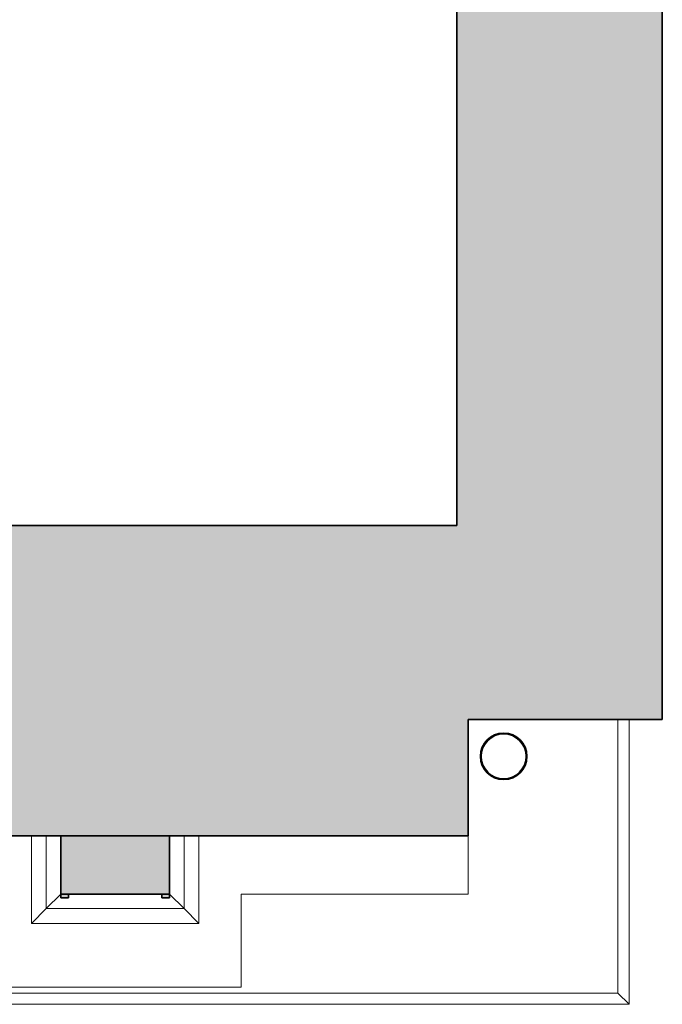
# Model space of a CAD drawing. Header units: metres. Extents: x -0.2 to 46.9, y -1.3 to 28.
# Tile 23 of 29: x 38.1 to 39.8, y -0.4 to 2.1. Entities that reach past the tile are written whole.
import ezdxf

# ---------------------------------------------------------------- set-up
doc = ezdxf.new("R2010")
doc.units = ezdxf.units.M
doc.layers.add('AV-SRAFY', color=7, linetype='Continuous', lineweight=35)
doc.layers.add('AV-STAVBA', color=7, linetype='Continuous', lineweight=18)

# ---------------------------------------------------------------- blocks, each defined once
blk = doc.blocks.new('GM_Detový svod_04 - GM_Detový svod_04-1507001-2NP')
at = {"layer": 'AV-STAVBA', "color": 254, "lineweight": 35, "true_color": 0xcccccc}
for radius, start, end in [(0.06, 360, 180), (0.058, 360, 180), (0.06, 180, 360), (0.058, 180, 360)]:
    blk.add_arc((39.3559, 0.2332), radius, start, end, dxfattribs=at)
blk = doc.blocks.new('Římsa nad 1NP - Římsa nad 1NP-1582674-2NP')
at = {"layer": 'AV-STAVBA', "color": 254, "true_color": 0xcccccc}
for p, q in [((39.6498, -0.3768), (39.6498, 0.3282)), ((39.679, -0.4059), (39.679, 0.3282)), ((33.5741, -0.3768), (39.6498, -0.3768)), ((39.679, -0.4059), (39.6498, -0.3768)), ((39.679, -0.4059), (33.5449, -0.4059))]:
    blk.add_line(p, q, dxfattribs=at)
blk = doc.blocks.new('Šambrána krajní_2NP1 - Šambrána krajní_2NP-1630025-2NP')
at = {"layer": 'AV-STAVBA', "true_color": 0xcccccc}
blk.add_hatch(color=254, dxfattribs=at).paths.add_polyline_path([(38.4945, -0.1218), (38.4945, 0.0282), (38.2145, 0.0282), (38.2145, -0.1218)])
h = blk.add_hatch(color=254, dxfattribs=at)
h.paths.add_polyline_path([(38.2345, -0.1318), (38.2345, -0.1218), (38.2145, -0.1218), (38.2145, -0.1318)])
h.paths.add_polyline_path([(38.4745, -0.1318), (38.4945, -0.1318), (38.4945, -0.1218), (38.4745, -0.1218)])
at = {"layer": 'AV-STAVBA', "color": 254, "true_color": 0xcccccc}
for p, q in [((38.139, -0.1973), (38.139, 0.0282)), ((38.177, -0.1593), (38.177, 0.0282)), ((38.532, 0.0282), (38.532, -0.1593)), ((38.57, 0.0282), (38.57, -0.1973)), ((38.177, -0.1593), (38.2145, -0.1218)), ((38.532, -0.1593), (38.4945, -0.1218)), ((38.139, -0.1973), (38.177, -0.1593)), ((38.532, -0.1593), (38.177, -0.1593)), ((38.57, -0.1973), (38.532, -0.1593)), ((38.57, -0.1973), (38.139, -0.1973))]:
    blk.add_line(p, q, dxfattribs=at)
at = {"layer": 'AV-STAVBA', "color": 254, "lineweight": 35, "true_color": 0xcccccc}
for p, q in [((38.4945, 0.0282), (38.2145, 0.0282)), ((38.2145, 0.0282), (38.2145, -0.1218)), ((38.4945, -0.1218), (38.4945, 0.0282)), ((38.2345, -0.1218), (38.2145, -0.1218)), ((38.2145, -0.1218), (38.2145, -0.1318)), ((38.2145, -0.1218), (38.4945, -0.1218)), ((38.2345, -0.1318), (38.2345, -0.1218)), ((38.4945, -0.1218), (38.4745, -0.1218)), ((38.4745, -0.1218), (38.4745, -0.1318)), ((38.4945, -0.1318), (38.4945, -0.1218)), ((38.2145, -0.1318), (38.2345, -0.1318)), ((38.4745, -0.1318), (38.4945, -0.1318))]:
    blk.add_line(p, q, dxfattribs=at)
blk = doc.blocks.new('D0089 - 1514 - OÚPSŘ_Benešova_rvt-1-2NP')
at = {"layer": 'AV-SRAFY', "lineweight": 18, "true_color": 0xcccccc}
blk.add_hatch(color=254, dxfattribs=at).paths.add_polyline_path([(39.6414, 0.8282), (39.7648, 0.8282), (39.7648, 14.7482), (39.2348, 14.7482), (39.2348, 0.8282)])
h = blk.add_hatch(color=254, dxfattribs=at)
h.paths.add_polyline_path([(38.1313, 0.0282), (39.2648, 0.0282), (39.2648, 0.3282), (39.7648, 0.3282), (39.7648, 0.8282), (38.0298, 0.8282), (37.9898, 0.4982), (37.9548, 0.4982), (37.9548, 0.4482), (37.9048, 0.4482), (37.9048, 0.0282)])
h.paths.add_polyline_path([(34.1043, 0.0282), (35.5048, 0.0282), (35.5048, 0.4482), (35.4548, 0.4482), (35.4548, 0.4982), (35.4198, 0.4982), (35.3798, 0.8282), (33.9791, 0.8282), (33.9791, 0.0282)])
at = {"layer": 'AV-STAVBA', "color": 254, "lineweight": 35, "true_color": 0xcccccc}
for p, q in [((39.7648, 0.8282), (39.7648, 14.7482)), ((39.2348, 4.4782), (39.2348, 0.8282)), ((39.2348, 0.8282), (38.0298, 0.8282)), ((39.7648, 0.3282), (39.7648, 0.8282)), ((39.2648, 0.0282), (39.2648, 0.3282)), ((39.2648, 0.3282), (39.7648, 0.3282)), ((37.9048, 0.0282), (39.2648, 0.0282))]:
    blk.add_line(p, q, dxfattribs=at)
at = {"layer": 'AV-STAVBA', "color": 254, "true_color": 0xcccccc}
for p, q in [((39.2648, -0.122), (39.2648, 0.0282)), ((38.6791, -0.362), (38.6791, -0.122)), ((38.6791, -0.122), (39.2648, -0.122)), ((37.9791, -0.362), (38.6791, -0.362))]:
    blk.add_line(p, q, dxfattribs=at)
at = {"layer": 'AV-STAVBA', "color": 254, "lineweight": 18, "true_color": 0xcccccc}
for name in ['Římsa nad 1NP - Římsa nad 1NP-1582674-2NP', 'GM_Detový svod_04 - GM_Detový svod_04-1507001-2NP', 'Šambrána krajní_2NP1 - Šambrána krajní_2NP-1630025-2NP']:
    blk.add_blockref(name, (0, 0), dxfattribs=at)

msp = doc.modelspace()

# ---------------------------------------------------------------- block references
at = {"lineweight": 5}
msp.add_blockref('D0089 - 1514 - OÚPSŘ_Benešova_rvt-1-2NP', (0, 0), dxfattribs=at)

doc.saveas('drawing.dxf')
